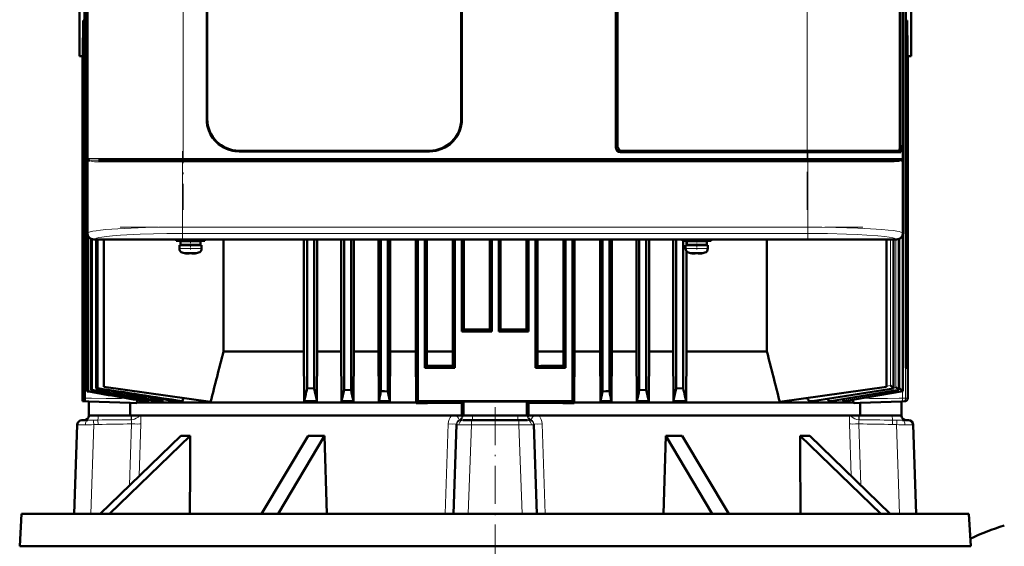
# Model space of a CAD drawing. Extents: x -1976 to 2357, y -1877 to 748.
# Tile 45 of 61: x -253 to 57, y 369 to 535. Entities that reach past the tile are written whole.
import ezdxf

# ---------------------------------------------------------------- set-up
doc = ezdxf.new("R2010")
doc.units = 0
doc.linetypes.add('DASHDOT', pattern=[18.5, 12, -3, 0.5, -3])

msp = doc.modelspace()

# ---------------------------------------------------------------- linework, layer by layer
at = {"color": 7, "lineweight": 50}
for p, q in [((-231.91, 675.68), (-231.91, 467.73)), ((25.04, 467.73), (25.04, 675.68)), ((-232.82, 425.27), (-232.82, 656.63)), ((-232.69, 415.77), (-232.69, 656.62)), ((25.95, 656.63), (25.95, 425.27)), ((-65.43, 494.7), (-65.43, 648.7)), ((24.02, 494.67), (24.02, 648.73)), ((-64.93, 648.2), (-64.93, 495.2)), ((24.14, 647.87), (24.14, 495.54)), ((-194.33, 503.7), (-194.33, 639.7)), ((-194.13, 639.7), (-194.13, 503.7)), ((-114.13, 503.7), (-114.13, 639.7)), ((-113.93, 639.7), (-113.93, 503.7)), ((-231.93, 479.91), (-231.93, 571.5)), ((25.07, 571.5), (25.07, 479.91)), ((-234.43, 523.52), (-234.43, 549.02)), ((27.57, 523.52), (27.57, 549.02)), ((-233.23, 534.78), (-233.23, 425.27)), ((-232.82, 534.72), (-233.23, 534.78)), ((-231.99, 417.88), (-231.99, 536.27)), ((26.36, 534.78), (25.95, 534.72)), ((26.36, 534.78), (26.36, 425.27)), ((-233.3, 528.97), (-233.3, 436.77)), ((26.43, 528.97), (26.43, 436.77)), ((-233.43, 523.47), (-234.43, 523.52)), ((-233.43, 523.52), (-233.43, 436.77)), ((-233.43, 523.52), (-233.43, 523.47)), ((-233.3, 523.51), (-233.43, 523.52)), ((-233.43, 523.47), (-233.43, 414.77)), ((26.56, 523.52), (26.43, 523.51)), ((26.56, 523.52), (26.57, 523.47)), ((26.56, 523.52), (26.56, 436.77)), ((26.57, 523.47), (27.57, 523.52)), ((26.57, 523.47), (26.57, 415.74)), ((-184.13, 493.7), (-124.13, 493.7)), ((-124.13, 493.5), (-184.13, 493.5)), ((-63.44, 493.7), (-5.15, 493.7)), ((23.78, 493.7), (-5.15, 493.7)), ((23.79, 493.7), (24.04, 493.7)), ((23.86, 493.75), (24.04, 493.7)), ((24.02, 495.54), (24.14, 495.54)), ((24.34, 495.5), (24.02, 495.5)), ((24.04, 493.7), (24.04, 493.2)), ((24.14, 495.54), (24.34, 495.5)), ((24.34, 493.2), (24.34, 495.5)), ((-231.52, 490.72), (-231.55, 490.76)), ((-231.49, 490.7), (-231.52, 490.72)), ((-228.4, 490.7), (-221.82, 490.7)), ((-211.3, 490.7), (-222.67, 490.7)), ((-221.82, 490.7), (-201.72, 490.7)), ((-201.72, 490.7), (-5.15, 490.7)), ((-5.15, 493.2), (-63.93, 493.2)), ((-5.15, 493.2), (24.34, 493.2)), ((-5.15, 490.7), (21.52, 490.7)), ((24.65, 490.73), (24.62, 490.7)), ((24.68, 490.72), (24.62, 490.7)), ((24.62, 490.7), (24.62, 490.7)), ((24.66, 490.73), (24.65, 490.73)), ((24.68, 490.76), (24.66, 490.73)), ((24.68, 490.95), (24.73, 490.98)), ((24.69, 490.96), (24.73, 490.99)), ((-231.91, 479.9), (-231.93, 479.91)), ((-231.93, 475.5), (-231.93, 479.9)), ((25.07, 479.91), (25.04, 479.9)), ((25.06, 479.9), (25.06, 475.5)), ((-231.93, 467.7), (-231.93, 475.5)), ((-231.93, 475.5), (-231.91, 475.5)), ((25.04, 475.5), (25.07, 475.5)), ((25.07, 475.5), (25.07, 467.7)), ((-231.79, 417.94), (-231.79, 466.97)), ((-230.78, 418.28), (-230.78, 465.89)), ((-230.5, 418.36), (-230.5, 465.78)), ((-217.14, 465.7), (-229.93, 465.7)), ((23.04, 465.73), (-229.91, 465.73)), ((-229.12, 418.77), (-229.12, 465.7)), ((-228.75, 465.7), (-228.75, 418.88)), ((-226.77, 419.27), (-226.77, 465.7)), ((-217.13, 465.73), (-217.14, 465.7)), ((-212.73, 465.71), (-217.14, 465.71)), ((-212.73, 465.7), (-212.74, 465.73)), ((-100.14, 465.7), (-212.73, 465.7)), ((-203.93, 465.7), (-203.93, 465.27)), ((-194.93, 465.27), (-194.93, 465.7)), ((-189.04, 430.47), (-189.04, 465.7)), ((-163.72, 465.7), (-163.72, 430.47)), ((-162.66, 465.7), (-162.66, 418.88)), ((-160.46, 465.7), (-160.46, 418.77)), ((-159.48, 465.7), (-159.48, 430.47)), ((-151.93, 465.7), (-151.93, 430.47)), ((-151.03, 465.7), (-151.03, 418.36)), ((-148.83, 465.7), (-148.83, 418.28)), ((-147.99, 465.7), (-147.99, 430.47)), ((-140.18, 465.7), (-140.18, 430.47)), ((-139.41, 465.7), (-139.41, 417.94)), ((-137.21, 465.7), (-137.21, 417.88)), ((-136.48, 465.7), (-136.48, 430.47)), ((-128.47, 465.7), (-128.47, 430.47)), ((-127.78, 465.7), (-127.78, 414.77)), ((-125.58, 465.7), (-125.58, 425.27)), ((-124.92, 465.7), (-124.92, 430.47)), ((-116.79, 465.7), (-116.79, 430.47)), ((-116.16, 465.7), (-116.16, 425.27)), ((-113.96, 465.7), (-113.96, 436.77)), ((-113.34, 465.7), (-113.34, 437.4)), ((-105.15, 437.39), (-105.15, 465.7)), ((-104.53, 465.7), (-104.53, 436.77)), ((-102.33, 465.7), (-102.33, 436.77)), ((-101.72, 437.39), (-101.72, 465.7)), ((-100.13, 465.73), (-100.14, 465.7)), ((-95.73, 465.71), (-100.14, 465.71)), ((-95.73, 465.7), (-95.74, 465.73)), ((12.86, 465.7), (-95.73, 465.7)), ((-93.53, 465.7), (-93.53, 437.4)), ((-92.91, 465.7), (-92.91, 436.77)), ((-90.71, 465.7), (-90.71, 425.27)), ((-90.08, 465.7), (-90.08, 430.47)), ((-81.95, 465.7), (-81.95, 430.47)), ((-81.28, 465.7), (-81.28, 425.27)), ((-79.08, 465.7), (-79.08, 414.77)), ((-78.4, 465.7), (-78.4, 430.47)), ((-70.39, 465.7), (-70.39, 430.47)), ((-69.66, 465.7), (-69.66, 417.88)), ((-67.46, 465.7), (-67.46, 417.94)), ((-66.69, 465.7), (-66.69, 430.47)), ((-58.88, 465.7), (-58.88, 430.47)), ((-58.03, 465.7), (-58.03, 418.28)), ((-55.83, 465.7), (-55.83, 418.36)), ((-54.94, 465.7), (-54.94, 430.47)), ((-47.39, 465.7), (-47.39, 430.47)), ((-46.41, 465.7), (-46.41, 418.77)), ((-44.43, 465.27), (-44.43, 465.7)), ((-35.43, 465.7), (-35.43, 465.27)), ((-17.83, 430.47), (-17.83, 465.7)), ((12.87, 465.73), (12.86, 465.7)), ((17.27, 465.71), (12.86, 465.71)), ((17.27, 465.7), (17.26, 465.73)), ((23.07, 465.7), (17.27, 465.7)), ((19.83, 419.27), (19.83, 465.7)), ((22.08, 418.82), (22.08, 465.7)), ((23.78, 418.32), (23.78, 465.83)), ((25.04, 417.91), (25.04, 467.36)), ((-199.43, 465.27), (-203.93, 465.27)), ((-202.93, 463.97), (-202.93, 462.85)), ((-202.93, 463.97), (-199.43, 463.97)), ((-199.43, 465.17), (-202.58, 465.17)), ((-202.58, 465.17), (-202.58, 464.07)), ((-199.43, 464.07), (-202.58, 464.07)), ((-201.43, 465.17), (-201.43, 465.27)), ((-201.43, 463.97), (-201.43, 464.07)), ((-199.43, 465.27), (-194.93, 465.27)), ((-199.43, 465.17), (-196.28, 465.17)), ((-199.43, 464.07), (-196.28, 464.07)), ((-195.93, 463.97), (-199.43, 463.97)), ((-197.43, 465.17), (-197.43, 465.27)), ((-197.43, 463.97), (-197.43, 464.07)), ((-196.28, 465.17), (-196.28, 464.07)), ((-195.93, 462.85), (-195.93, 463.97)), ((-44.43, 465.27), (-39.93, 465.27)), ((-44.21, 465.27), (-44.21, 418.88)), ((-43.43, 463.97), (-39.93, 463.97)), ((-43.43, 462.85), (-43.43, 463.97)), ((-43.15, 465.27), (-43.15, 463.97)), ((-39.93, 465.17), (-43.08, 465.17)), ((-43.08, 464.07), (-43.08, 465.17)), ((-43.08, 464.07), (-39.93, 464.07)), ((-41.93, 465.27), (-41.93, 465.17)), ((-41.93, 464.07), (-41.93, 463.97)), ((-35.43, 465.27), (-39.93, 465.27)), ((-36.78, 465.17), (-39.93, 465.17)), ((-36.78, 464.07), (-39.93, 464.07)), ((-39.93, 463.97), (-36.43, 463.97)), ((-37.93, 465.27), (-37.93, 465.17)), ((-37.93, 464.07), (-37.93, 463.97)), ((-36.78, 464.07), (-36.78, 465.17)), ((-36.43, 463.97), (-36.43, 462.85)), ((-201.35, 461.45), (-201.36, 461.43)), ((-199.93, 461.29), (-199.93, 461.45)), ((-198.93, 461.29), (-198.93, 461.45)), ((-197.5, 461.43), (-197.51, 461.45)), ((-43.15, 462.04), (-43.15, 430.47)), ((-41.86, 461.43), (-41.85, 461.45)), ((-40.43, 461.29), (-40.43, 461.45)), ((-39.43, 461.29), (-39.43, 461.45)), ((-38.01, 461.45), (-38, 461.43)), ((-113.96, 436.77), (-113.34, 437.4)), ((-105.15, 437.39), (-104.53, 436.77)), ((-101.72, 437.39), (-102.33, 436.77)), ((-92.91, 436.77), (-93.53, 437.4)), ((-233.43, 436.77), (-233.3, 436.78)), ((-233.43, 436.77), (-233.3, 436.78)), ((-233.43, 436.77), (-233.3, 436.77)), ((-233.3, 436.77), (-233.43, 436.77)), ((-104.53, 436.77), (-113.96, 436.77)), ((-92.91, 436.77), (-102.33, 436.77)), ((26.43, 436.78), (26.56, 436.77)), ((26.43, 436.78), (26.56, 436.77)), ((26.43, 436.77), (26.56, 436.77)), ((26.56, 436.77), (26.43, 436.77)), ((-189.04, 430.47), (-163.72, 430.47)), ((-163.72, 430.47), (-163.6, 414.79)), ((-159.48, 430.47), (-159.59, 414.79)), ((-159.48, 430.47), (-151.93, 430.47)), ((-151.93, 430.47), (-151.81, 414.79)), ((-147.99, 430.47), (-148.1, 414.79)), ((-147.99, 430.47), (-140.18, 430.47)), ((-140.18, 430.47), (-140.07, 414.79)), ((-136.48, 430.47), (-136.58, 414.79)), ((-136.48, 430.47), (-128.47, 430.47)), ((-128.36, 414.41), (-128.47, 430.47)), ((-124.92, 430.47), (-124.95, 425.91)), ((-124.92, 430.47), (-116.79, 430.47)), ((-116.79, 430.47), (-116.76, 425.88)), ((-90.08, 430.47), (-90.11, 425.88)), ((-90.08, 430.47), (-81.95, 430.47)), ((-81.95, 430.47), (-81.92, 425.91)), ((-78.51, 414.41), (-78.4, 430.47)), ((-78.4, 430.47), (-70.39, 430.47)), ((-70.39, 430.47), (-70.29, 414.79)), ((-66.69, 430.47), (-66.8, 414.79)), ((-66.69, 430.47), (-58.88, 430.47)), ((-58.88, 430.47), (-58.77, 414.79)), ((-54.94, 430.47), (-55.06, 414.79)), ((-54.94, 430.47), (-47.39, 430.47)), ((-47.39, 430.47), (-47.28, 414.79)), ((-43.15, 430.47), (-43.27, 414.79)), ((-43.15, 430.47), (-17.83, 430.47)), ((-233.23, 425.27), (-232.82, 425.29)), ((-232.82, 425.27), (-233.23, 425.27)), ((-125.58, 425.27), (-124.95, 425.91)), ((-125.58, 425.27), (-116.16, 425.27)), ((-116.16, 425.27), (-116.76, 425.88)), ((-90.71, 425.27), (-90.11, 425.88)), ((-81.28, 425.27), (-90.71, 425.27)), ((-81.28, 425.27), (-81.92, 425.91)), ((25.95, 425.29), (26.36, 425.27)), ((25.95, 425.27), (26.36, 425.27)), ((-228.75, 418.88), (-229.12, 418.77)), ((-193.08, 414.54), (-226.77, 419.27)), ((-162.66, 418.88), (-160.46, 418.77)), ((-44.21, 418.88), (-46.41, 418.77)), ((-13.79, 414.55), (19.83, 419.27)), ((-3.44, 414.79), (22.08, 418.82)), ((22.07, 418.83), (22.04, 418.83)), ((22.04, 418.83), (22.04, 418.83)), ((22.07, 418.83), (22.07, 418.82)), ((22.07, 418.82), (22.08, 418.82)), ((-231.9, 417.91), (-231.99, 417.88)), ((-231.79, 417.94), (-231.9, 417.91)), ((-230.5, 418.36), (-230.78, 418.28)), ((-201.71, 415.75), (-201.93, 414.79)), ((-148.83, 418.28), (-151.03, 418.36)), ((-139.41, 417.94), (-138.31, 417.91)), ((-138.31, 417.91), (-137.21, 417.88)), ((-136.58, 414.79), (-137.21, 417.88)), ((-70.29, 414.79), (-69.66, 417.88)), ((-68.56, 417.91), (-69.66, 417.88)), ((-67.46, 417.94), (-68.56, 417.91)), ((-55.83, 418.36), (-58.03, 418.28)), ((2.35, 414.79), (23.78, 418.32)), ((6.66, 414.79), (25.03, 417.91)), ((23.75, 418.33), (23.74, 418.33)), ((23.76, 418.32), (23.75, 418.33)), ((23.77, 418.32), (23.76, 418.32)), ((23.77, 418.32), (23.78, 418.32)), ((23.78, 418.32), (23.78, 418.32)), ((25.01, 417.91), (25.01, 417.92)), ((25.02, 417.91), (25.01, 417.91)), ((25.03, 417.91), (25.02, 417.91)), ((25.03, 417.91), (25.03, 417.91)), ((25.03, 417.91), (25.03, 417.91)), ((-232.75, 414.77), (-233.43, 414.77)), ((-233.43, 414.77), (-231.43, 414.7)), ((-218.44, 414.26), (-231.43, 414.71)), ((-231.43, 414.71), (-231.43, 410.27)), ((-218.44, 414.26), (-216.51, 414.21)), ((-218.44, 410.27), (-218.44, 414.26)), ((-216.35, 414.41), (-196.86, 414.41)), ((-213.98, 414.79), (-212.88, 414.79)), ((-212.88, 414.79), (-212.78, 415.27)), ((-209.85, 414.79), (-208.22, 414.79)), ((-208.22, 414.79), (-208.09, 415.39)), ((-204.26, 414.79), (-201.93, 414.79)), ((-196.86, 414.41), (-128.36, 414.41)), ((-163.6, 414.79), (-159.59, 414.79)), ((-159.67, 415.12), (-159.59, 414.79)), ((-151.81, 414.79), (-148.1, 414.79)), ((-140.07, 414.79), (-136.58, 414.79)), ((-128.36, 414.2), (-127.78, 414.77)), ((-128.36, 414.2), (-128.36, 414.41)), ((-79.08, 414.77), (-127.78, 414.77)), ((-113.89, 414.26), (-113.43, 414.71)), ((-113.89, 414.26), (-113.89, 410.27)), ((-113.43, 414.71), (-113.43, 410.27)), ((-92.98, 414.26), (-93.43, 414.71)), ((-93.43, 414.71), (-93.43, 410.27)), ((-92.98, 410.27), (-92.98, 414.26)), ((-78.51, 414.2), (-79.08, 414.77)), ((-78.51, 414.41), (9.48, 414.41)), ((-78.51, 414.2), (-78.51, 414.41)), ((-70.29, 414.79), (-66.8, 414.79)), ((-58.77, 414.79), (-55.06, 414.79)), ((-47.2, 415.12), (-47.28, 414.79)), ((-47.28, 414.79), (-43.27, 414.79)), ((-4.12, 414.79), (-3.51, 414.79)), ((1.98, 414.79), (2.31, 414.79)), ((2.31, 414.79), (2.35, 414.79)), ((6.47, 414.79), (6.64, 414.79)), ((6.64, 414.79), (6.66, 414.79)), ((11.57, 414.26), (9.64, 414.21)), ((24.57, 414.71), (11.57, 414.26)), ((11.57, 410.27), (11.57, 414.26)), ((25.6, 414.74), (24.57, 414.7)), ((24.57, 414.71), (24.57, 410.27)), ((-231.43, 410.27), (-231.44, 410.22)), ((-218.44, 410.27), (-231.43, 410.27)), ((-218.44, 410.27), (-113.89, 410.27)), ((-113.89, 410.27), (-113.43, 410.27)), ((-113.43, 410.27), (-110.54, 410.27)), ((-110.54, 410.27), (-96.33, 410.27)), ((-96.33, 410.27), (-93.43, 410.27)), ((-92.98, 410.27), (-93.43, 410.27)), ((-92.98, 410.27), (11.57, 410.27)), ((24.57, 410.27), (11.57, 410.27)), ((24.57, 410.27), (24.57, 410.22)), ((-235.11, 407.33), (-236.09, 379.27)), ((-233.4, 408.77), (-233.61, 408.77)), ((-231.75, 408.77), (-233.4, 408.77)), ((-116.59, 379.27), (-115.61, 407.4)), ((-115.6, 407.47), (-115.61, 407.4)), ((-115.6, 407.47), (-115.6, 407.62)), ((-113.59, 408.77), (-110.81, 408.77)), ((-96.06, 408.77), (-110.81, 408.77)), ((-93.28, 408.77), (-96.06, 408.77)), ((-91.27, 407.47), (-91.27, 407.62)), ((-91.27, 407.47), (-91.26, 407.4)), ((-90.28, 379.27), (-91.26, 407.4)), ((24.88, 408.77), (26.53, 408.77)), ((26.74, 408.77), (26.53, 408.77)), ((28.24, 407.33), (29.22, 379.27)), ((-202.52, 403.87), (-227.91, 379.27)), ((-199.52, 403.87), (-224.91, 379.27)), ((-177.03, 379.27), (-162.37, 403.87)), ((-157.18, 403.87), (-171.84, 379.27)), ((-157.18, 403.87), (-157.48, 403.87)), ((-157.18, 403.87), (-156.5, 379.27)), ((-49.69, 403.87), (-50.37, 379.27)), ((-49.69, 403.87), (-35.03, 379.27)), ((-44.5, 403.87), (-29.84, 379.27)), ((-7.35, 403.87), (18.04, 379.27)), ((-4.35, 403.87), (21.04, 379.27)), ((-252.7, 379.27), (-253.24, 369.06)), ((-252.7, 379.27), (-175, 379.27)), ((-175, 379.27), (45.83, 379.27)), ((45.83, 379.27), (46.37, 369.06)), ((-253.24, 369.06), (-175.25, 369.06)), ((-175.25, 369.06), (-165.1, 369.06)), ((-165.1, 369.06), (46.37, 369.06))]:
    msp.add_line(p, q, dxfattribs=at)
at = {"color": 7, "linetype": 'DASHDOT', "lineweight": 18}
for p, q in [((-201.72, 668.3), (-201.72, 475.1)), ((-5.15, 475.1), (-5.15, 668.3)), ((-201.9, 493.54), (-201.9, 465.47)), ((-4.97, 493.54), (-4.97, 465.47)), ((-221.59, 490.2), (14.72, 490.2)), ((-221.38, 491.2), (14.51, 491.2)), ((-221.59, 469.63), (14.72, 469.63)), ((-103.43, 412.92), (-103.43, 363.12))]:
    msp.add_line(p, q, dxfattribs=at)
at = {"color": 7, "lineweight": 18}
for p, q in [((25.88, 415.74), (25.88, 656.62)), ((-231.65, 491.2), (-231.65, 652.2)), ((-201.72, 652.2), (-201.72, 491.2)), ((24.78, 491.2), (24.78, 652.2)), ((-5.15, 493.7), (-5.15, 565.7)), ((-5.15, 493.2), (-5.15, 493.7)), ((-231.82, 491.2), (-231.82, 467.81)), ((-231.82, 491.2), (-231.65, 491.2)), ((-222.16, 491.2), (-231.65, 491.2)), ((-231.61, 491.02), (-231.6, 490.98)), ((-227.96, 490.2), (-222.33, 490.2)), ((-222.33, 490.2), (-201.9, 490.2)), ((-201.72, 491.2), (-222.16, 491.2)), ((-201.9, 490.2), (-201.9, 490.7)), ((-201.9, 469.63), (-201.9, 490.2)), ((-4.97, 490.2), (-201.9, 490.2)), ((-201.72, 491.2), (-5.15, 491.2)), ((-201.72, 490.7), (-201.72, 491.2)), ((-5.15, 491.2), (-5.15, 493.2)), ((24.78, 491.2), (-5.15, 491.2)), ((-5.15, 491.2), (-5.15, 490.7)), ((-4.97, 490.2), (-4.97, 490.7)), ((-4.97, 490.2), (21.09, 490.2)), ((-4.97, 490.2), (-4.97, 469.63)), ((24.78, 491.2), (24.95, 491.2)), ((24.95, 467.81), (24.95, 491.2)), ((-201.9, 469.63), (-4.97, 469.63)), ((-201.9, 467.64), (-201.9, 469.63)), ((-4.97, 469.63), (-4.97, 467.64)), ((-231.91, 467.73), (-231.82, 467.81)), ((-229.83, 465.81), (-229.91, 465.73)), ((-4.97, 467.64), (-201.9, 467.64)), ((21.07, 419.69), (21.07, 465.7)), ((22.02, 418.85), (22.02, 465.7)), ((22.07, 418.83), (22.07, 465.7)), ((22.78, 419.17), (22.78, 465.7)), ((23.04, 465.73), (22.96, 465.81)), ((23.74, 418.33), (23.74, 465.82)), ((23.77, 418.32), (23.77, 465.83)), ((24.05, 418.76), (24.05, 465.96)), ((24.95, 467.81), (25.04, 467.73)), ((25.01, 417.92), (25.01, 467.22)), ((25.03, 417.91), (25.03, 467.34)), ((-199.46, 462.85), (-202.93, 462.85)), ((-199.46, 462.85), (-199.43, 462.85)), ((-199.43, 462.85), (-195.93, 462.85)), ((-39.93, 462.85), (-43.43, 462.85)), ((-39.9, 462.85), (-39.93, 462.85)), ((-36.43, 462.85), (-39.9, 462.85)), ((-202, 461.6), (-199.45, 461.6)), ((-199.45, 461.6), (-199.43, 461.6)), ((-199.43, 461.6), (-196.86, 461.6)), ((-39.93, 461.6), (-42.5, 461.6)), ((-39.91, 461.6), (-39.93, 461.6)), ((-37.36, 461.6), (-39.91, 461.6)), ((-3.51, 414.79), (22.07, 418.82)), ((19.88, 419.5), (21.07, 419.69)), ((22.08, 419.06), (22.78, 419.17)), ((2.31, 414.79), (23.78, 418.32)), ((6.47, 414.79), (22.51, 417.49)), ((6.64, 414.79), (25.03, 417.91)), ((22.51, 417.49), (23.84, 417.72)), ((23.78, 418.71), (24.05, 418.76)), ((23.82, 415.7), (24.92, 415.74)), ((23.84, 417.72), (25.01, 417.91)), ((24.92, 415.74), (24.92, 417.89)), ((25.88, 415.74), (24.92, 415.74)), ((26.57, 415.74), (25.88, 415.74)), ((-216.51, 414.21), (-232.75, 414.77)), ((9.64, 414.21), (14.47, 414.38)), ((14.47, 414.38), (24.92, 414.74)), ((25.6, 414.74), (24.92, 414.74)), ((-228.54, 410.27), (-228.54, 410.22)), ((-218.12, 410.22), (-228.54, 410.22)), ((-218.12, 410.22), (-218.04, 410.22)), ((-218.04, 410.22), (-218.04, 410.27)), ((-114.04, 410.27), (-113.9, 410.22)), ((-113.9, 410.27), (-113.9, 410.22)), ((-113.9, 410.22), (-113.9, 410.22)), ((-113.9, 410.22), (-113.54, 410.22)), ((-113.53, 410.27), (-113.54, 410.22)), ((-110.54, 410.27), (-110.54, 410.22)), ((-110.54, 410.22), (-96.33, 410.22)), ((-110.54, 410.22), (-110.54, 408.77)), ((-96.33, 410.27), (-96.33, 410.22)), ((-96.33, 408.77), (-96.33, 410.22)), ((-93.34, 410.27), (-93.33, 410.22)), ((-92.97, 410.22), (-93.33, 410.22)), ((-92.97, 410.27), (-92.97, 410.22)), ((-92.97, 410.22), (-92.83, 410.27)), ((-92.97, 410.22), (-92.97, 410.22)), ((11.17, 410.22), (11.17, 410.27)), ((11.25, 410.22), (11.17, 410.22)), ((11.25, 410.22), (21.67, 410.22)), ((21.67, 410.27), (21.67, 410.22)), ((-235.82, 379.27), (-234.9, 407.33)), ((-234.9, 407.33), (-235.11, 407.33)), ((-230.83, 379.27), (-229.9, 407.4)), ((-228.56, 407.47), (-229.9, 407.4)), ((-228.56, 407.47), (-228.58, 408.85)), ((-218.62, 388.28), (-218.03, 407.62)), ((-215.56, 391.25), (-215.05, 407.62)), ((-118.2, 407.62), (-119.17, 379.27)), ((-114.74, 408.93), (-114.75, 408.92)), ((-111.91, 379.27), (-110.89, 407.33)), ((-103.43, 407.33), (-110.89, 407.33)), ((-95.98, 407.33), (-103.43, 407.33)), ((-94.96, 379.27), (-95.98, 407.33)), ((-92.13, 408.93), (-92.12, 408.92)), ((-88.67, 407.62), (-87.7, 379.27)), ((8.69, 391.25), (8.18, 407.62)), ((11.75, 388.28), (11.16, 407.62)), ((21.69, 407.47), (21.71, 408.85)), ((21.69, 407.47), (23.04, 407.4)), ((23.96, 379.27), (23.04, 407.4)), ((28.95, 379.27), (28.03, 407.33)), ((28.24, 407.33), (28.03, 407.33))]:
    msp.add_line(p, q, dxfattribs=at)
at = {"color": 7, "linetype": 'DASHDOT', "lineweight": 18, "ltscale": 0.072885}
msp.add_line((-199.43, 465.52), (-199.43, 462.6), dxfattribs=at)
at = {"color": 7, "linetype": 'DASHDOT', "lineweight": 18, "ltscale": 0.085704}
msp.add_line((-39.93, 465.99), (-39.93, 462.56), dxfattribs=at)
at = {"color": 7, "linetype": 'DASHDOT', "lineweight": 18, "ltscale": 0.000926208}
msp.add_line((-200.43, 461.3), (-200.43, 461.26), dxfattribs=at)
at = {"color": 7, "linetype": 'DASHDOT', "lineweight": 18, "ltscale": 0.000743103}
msp.add_line((-198.43, 461.27), (-198.43, 461.3), dxfattribs=at)
at = {"color": 7, "linetype": 'DASHDOT', "lineweight": 18, "ltscale": 0.000761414}
msp.add_line((-40.93, 461.3), (-40.93, 461.27), dxfattribs=at)
at = {"color": 7, "linetype": 'DASHDOT', "lineweight": 18, "ltscale": 0.000958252}
msp.add_line((-38.93, 461.3), (-38.93, 461.26), dxfattribs=at)
at = {"color": 7, "lineweight": 50}
for points in [[(-184.13, 493.5), (-185.3, 493.57), (-186.46, 493.78), (-187.58, 494.11), (-188.65, 494.57), (-189.22, 494.87), (-189.77, 495.21), (-190.47, 495.72), (-191.13, 496.28), (-191.73, 496.89), (-192.46, 497.81), (-193.08, 498.81), (-193.58, 499.88), (-193.96, 500.99), (-194.17, 501.88), (-194.29, 502.79), (-194.33, 503.7)], [(-113.93, 503.7), (-114, 502.53), (-114.21, 501.38), (-114.55, 500.26), (-115, 499.18), (-115.31, 498.61), (-115.64, 498.06), (-116.15, 497.36), (-116.71, 496.71), (-117.32, 496.11), (-118.25, 495.38), (-119.25, 494.76), (-120.31, 494.26), (-121.42, 493.88), (-122.32, 493.67), (-123.22, 493.55), (-124.13, 493.5)], [(23.78, 493.7), (23.82, 493.72), (23.85, 493.74), (23.91, 493.83), (23.99, 494.14), (24.02, 494.67)], [(21.52, 490.7), (22.59, 490.71), (23.47, 490.74), (24.14, 490.81), (24.54, 490.89), (24.68, 490.95)], [(-200.43, 461.29), (-200.1, 461.27), (-199.98, 461.28), (-199.95, 461.28), (-199.94, 461.29), (-199.93, 461.29), (-199.93, 461.29), (-199.93, 461.29)], [(-198.88, 461.28), (-198.91, 461.28), (-198.92, 461.29), (-198.93, 461.29), (-198.93, 461.29)], [(-198.43, 461.29), (-198.62, 461.28), (-198.86, 461.27), (-198.91, 461.28), (-198.92, 461.29), (-198.93, 461.29), (-198.93, 461.29), (-198.93, 461.29)], [(-40.93, 461.29), (-40.74, 461.28), (-40.5, 461.27), (-40.45, 461.28), (-40.44, 461.29), (-40.43, 461.29), (-40.43, 461.29), (-40.43, 461.29)], [(-39.38, 461.28), (-39.42, 461.28), (-39.43, 461.29), (-39.43, 461.29), (-39.43, 461.29), (-39.43, 461.29)], [(-38.93, 461.29), (-39.26, 461.27), (-39.38, 461.28), (-39.41, 461.28), (-39.42, 461.29), (-39.43, 461.29), (-39.43, 461.29), (-39.43, 461.29)], [(22.02, 418.85), (21.66, 419.17), (21.07, 419.69)], [(23.74, 418.33), (23.58, 418.48), (22.78, 419.17)], [(-232.69, 415.77), (-232.72, 414.96), (-232.74, 414.8), (-232.75, 414.78), (-232.75, 414.78), (-232.75, 414.77)], [(-5.14, 415.77), (-4.93, 415.36), (-4.67, 415.04), (-4.39, 414.85), (-4.12, 414.79)], [(25.01, 417.92), (24.98, 417.95), (24.86, 418.05), (24.05, 418.76)], [(-216.35, 414.41), (-216.42, 414.27), (-216.46, 414.23), (-216.49, 414.21), (-216.51, 414.21)], [(-216.08, 415.15), (-216.21, 414.74), (-216.35, 414.41)], [(1.26, 415.52), (1.49, 415.12), (1.62, 414.97), (1.76, 414.86), (1.98, 414.79)], [(5.97, 415.38), (6.1, 415.13), (6.24, 414.93), (6.38, 414.81), (6.47, 414.79)], [(9.19, 415.22), (9.33, 414.77), (9.48, 414.41)], [(9.48, 414.41), (9.55, 414.27), (9.59, 414.23), (9.62, 414.21), (9.64, 414.21)]]:
    msp.add_lwpolyline(points, dxfattribs=at)
at = {"color": 7, "lineweight": 18}
for points in [[(-231.55, 490.95), (-231.34, 490.87), (-231.16, 490.83), (-230.72, 490.77), (-229.31, 490.71), (-228.4, 490.7)], [(-227.96, 490.2), (-228.88, 490.21), (-229.69, 490.25), (-230.39, 490.33)], [(23.51, 490.32), (22.94, 490.26), (22.24, 490.22), (21.09, 490.2)], [(-231.82, 467.81), (-231.65, 467.92), (-231.39, 468.03), (-231.02, 468.14), (-230.21, 468.32), (-229.16, 468.49), (-227.77, 468.66), (-226.14, 468.83), (-222.33, 469.11), (-218.12, 469.32), (-213.55, 469.48), (-209.35, 469.57), (-201.9, 469.63)], [(-4.97, 469.63), (-0.48, 469.61), (3.94, 469.54), (10.82, 469.34), (14.81, 469.14), (18.36, 468.9), (20.37, 468.72), (22.08, 468.52), (23.07, 468.37), (23.87, 468.21), (24.37, 468.08), (24.73, 467.95), (24.95, 467.81)], [(-201.9, 467.64), (-206.9, 467.6), (-211.07, 467.53), (-215.26, 467.4), (-217.45, 467.31), (-221.43, 467.08), (-224.02, 466.88), (-225.85, 466.69), (-227.33, 466.5), (-228.3, 466.33), (-229.03, 466.16), (-229.55, 465.99), (-229.83, 465.81)], [(22.96, 465.81), (22.67, 465.99), (22.31, 466.12), (21.81, 466.25), (20.73, 466.45), (19.28, 466.66), (17.14, 466.88), (13.61, 467.14), (10.57, 467.31), (7.24, 467.44), (1.25, 467.59), (-4.97, 467.64)], [(-221.19, 415.68), (-226.01, 415.63), (-230.64, 415.7), (-232.69, 415.77)], [(1.98, 414.79), (17.28, 417.27), (23.75, 418.33)], [(14.47, 415.68), (18.31, 415.63), (20.19, 415.63), (23.82, 415.7)], [(24.92, 414.74), (24.92, 414.74), (24.92, 414.74), (24.92, 414.75), (24.92, 414.76), (24.93, 414.9), (24.92, 415.7), (24.92, 415.74)], [(-228.54, 410.22), (-230.45, 410.2), (-231.4, 410.21), (-231.43, 410.22), (-231.43, 410.22), (-231.44, 410.22), (-231.44, 410.22)], [(-218.04, 410.22), (-218, 409.29), (-217.99, 408.93)], [(-215.48, 410.27), (-215.92, 409.8), (-216.49, 409.4), (-217.04, 409.15), (-217.51, 409.01), (-217.99, 408.93)], [(-115.71, 410.27), (-115.28, 409.81), (-114.96, 409.39), (-114.76, 409.04), (-114.74, 408.96), (-114.74, 408.93)], [(-110.54, 410.22), (-112.47, 410.2), (-113.49, 410.22), (-113.53, 410.22), (-113.54, 410.22)], [(-93.33, 410.22), (-93.34, 410.22), (-93.39, 410.22), (-93.69, 410.21), (-96.28, 410.22), (-96.33, 410.22)], [(-92.13, 408.93), (-92.13, 408.95), (-92.12, 408.99), (-92.03, 409.19), (-91.68, 409.7), (-91.16, 410.27)], [(8.61, 410.27), (8.95, 409.89), (9.38, 409.55), (9.88, 409.27), (10.48, 409.05), (11.12, 408.93)], [(11.12, 408.93), (11.15, 409.74), (11.17, 410.22)], [(24.57, 410.22), (24.57, 410.22), (24.57, 410.22), (24.56, 410.22), (24.52, 410.21), (24.16, 410.2), (21.67, 410.22)], [(-232.53, 407.35), (-234.45, 407.34), (-234.82, 407.33), (-234.9, 407.33)], [(-232.53, 407.35), (-232.46, 407.89), (-232.39, 408.14), (-232.28, 408.37), (-232.14, 408.57), (-231.97, 408.71), (-231.75, 408.77)], [(-218.03, 407.62), (-218.01, 408.34), (-218.05, 408.62), (-218.15, 408.92)], [(-115.6, 407.62), (-115.6, 407.62), (-115.6, 407.62), (-115.6, 407.62), (-115.62, 407.62), (-115.77, 407.6), (-116.74, 407.59), (-118.2, 407.62)], [(-114.86, 407.35), (-115.49, 407.36), (-115.57, 407.37), (-115.59, 407.38), (-115.6, 407.39), (-115.6, 407.39), (-115.61, 407.4)], [(-114.86, 407.35), (-114.78, 407.79), (-114.59, 408.19), (-114.31, 408.51), (-113.96, 408.71), (-113.59, 408.77)], [(-113.59, 408.77), (-114.22, 408.79), (-114.4, 408.81)], [(-92.47, 408.81), (-92.65, 408.79), (-93.28, 408.77)], [(-92.01, 407.35), (-92.08, 407.79), (-92.28, 408.19), (-92.56, 408.51), (-92.91, 408.71), (-93.28, 408.77)], [(-91.26, 407.4), (-91.27, 407.39), (-91.27, 407.38), (-91.29, 407.37), (-91.35, 407.36), (-91.53, 407.35), (-92.01, 407.35)], [(-91.27, 407.62), (-91.27, 407.62), (-91.27, 407.62), (-91.27, 407.62), (-91.25, 407.62), (-91.1, 407.6), (-90.13, 407.59), (-88.67, 407.62)], [(11.16, 407.62), (11.14, 408.34), (11.18, 408.62), (11.28, 408.92)], [(25.66, 407.35), (25.59, 407.89), (25.52, 408.14), (25.42, 408.37), (25.27, 408.57), (25.1, 408.71), (24.88, 408.77)], [(25.66, 407.35), (27.58, 407.34), (27.95, 407.33), (28.03, 407.33)]]:
    msp.add_lwpolyline(points, dxfattribs=at)
at = {"color": 7, "lineweight": 50}
for centre, radius, start, end in [((-636.49, 536.28), 403.26, 358.9615, 359.7861), ((429.62, 536.28), 403.26, 180.214, 181.0385), ((-184.13, 503.7), 10.2, 179.9997, 270.0003), ((-184.13, 503.7), 10, 180, 270), ((-124.13, 503.7), 10, 270, 360), ((-124.13, 503.7), 10.2, 269.9997, 0.0003), ((-63.93, 494.7), 1.5, 180, 270), ((-232.04, 490.77), 0.488, 357.928, 30.3047), ((-231.16, 491.41), 0.607, 220.9525, 229.0552), ((-232.04, 490.77), 0.486, 358.9892, 25.8179), ((-231.47, 491.13), 0.197, 228.0416, 243.1921), ((-231.98, 490.71), 0.494, 358.0841, 30.2339), ((-231.98, 490.71), 0.491, 359.1792, 29.5717), ((-231.09, 491.14), 0.601, 220.5195, 228.8199), ((-230.76, 491.59), 1.15, 230.5708, 251.3512), ((24.01, 491.41), 0.937, 296.5194, 310.7967), ((25.11, 490.71), 0.494, 149.585, 181.0835), ((25.11, 490.71), 0.491, 150.312, 180.6913), ((25.17, 490.77), 0.49, 153.5328, 185.1478), ((25.17, 490.77), 0.485, 154.5515, 181.5258), ((-229.93, 467.7), 2, 180.0019, 269.9981), ((-201.63, 462.85), 1.3, 180, 253.3985), ((-197.23, 462.85), 1.3, 286.6016, 360), ((-42.13, 462.85), 1.3, 180, 253.3985), ((-37.73, 462.85), 1.3, 286.6016, 360), ((-199.43, 470.22), 9, 253.3985, 257.6222), ((-199.43, 470.22), 8.99, 257.6503, 263.6107), ((-199.43, 470.22), 8.99, 257.6503, 263.6107), ((-199.97, 465.31), 4.04, 263.5178, 266.839), ((-199.43, 471.33), 9.9, 267.1058, 272.8956), ((-199.43, 471.34), 9.9, 267.106, 272.8938), ((-198.85, 464.85), 3.58, 272.1824, 275.7457), ((-199.43, 470.22), 8.99, 276.3893, 282.3497), ((-199.43, 470.23), 8.99, 276.3897, 282.3492), ((-199.43, 470.22), 9, 282.3778, 286.6016), ((-39.93, 470.22), 9, 253.3985, 257.6222), ((-39.93, 470.23), 8.99, 257.6508, 263.6103), ((-39.93, 470.22), 8.99, 257.6503, 263.6107), ((-40.49, 465.07), 3.8, 263.4171, 267.729), ((-39.93, 471.34), 9.9, 267.106, 272.8938), ((-39.93, 471.33), 9.9, 267.1058, 272.8956), ((-39.39, 465.31), 4.04, 273.1617, 276.4821), ((-39.93, 470.22), 8.99, 276.3893, 282.3497), ((-39.93, 470.22), 8.99, 276.3893, 282.3497), ((-39.93, 470.22), 9, 282.3778, 286.6016), ((-103.45, 4875.82), 4438.43, 269.87235, 269.97808), ((-103.42, 4875.82), 4438.43, 270.02192, 270.12765), ((2800.6, -337.48), 3086.69, 165.59384, 165.89894), ((-3007.97, -337.58), 3087.2, 14.10072, 14.40558), ((-103.84, 4742.22), 4316.36, 269.7198, 269.82852), ((-103.03, 4742.21), 4316.36, 270.17148, 270.2802), ((459.79, 4634.71), 4271.85, 260.71946, 261.05714), ((226.41, 3313.25), 2929.94, 261.063, 261.59366), ((-519.91, 498.37), 365.99, 347.0622, 347.456), ((363.48, 530.74), 535.77, 192.0631, 192.4631), ((-570.31, 530.74), 535.73, 347.5368, 347.9369), ((308.88, 497.42), 361.72, 192.5416, 192.9401), ((22.06, 418.88), 0.048, 221.5382, 251.5721), ((1995.46, 13356.26), 13128.72, 260.231775, 260.311518), ((911.38, 7213.09), 6890.63, 260.450293, 260.609765), ((909.01, 7191.01), 6867.97, 260.447179, 260.62417), ((455.86, 4624.07), 4261.34, 260.73112, 261.03455), ((-409.62, 473.07), 252.83, 346.6729, 347.0537), ((-659.42, 527.11), 519.89, 347.5225, 347.9258), ((763.94, 607.66), 932.22, 191.72154, 191.94059), ((-1056.8, 608.35), 936.94, 348.07727, 348.2744), ((849.94, 608.35), 936.95, 191.72553, 191.92268), ((-970.5, 607.6), 931.9, 348.05932, 348.27844), ((452.63, 527.13), 519.97, 192.0742, 192.4774), ((201.13, 472.69), 251.17, 192.945, 193.3282), ((25.56, 415.74), 1, 272.0387, 359.9594), ((-103.83, -4048.03), 4462.29, 90.12915, 90.31498), ((-103.43, 12002.68), 11587.98, 269.950554, 270.049441), ((-103.04, -4047.51), 4461.77, 89.68502, 89.87087), ((-3.51, 415.26), 0.474, 269.9632, 278.7787), ((-232.94, 410.27), 1.5, 270, 358), ((26.07, 410.27), 1.5, 182, 270), ((-233.61, 407.27), 1.5, 90, 178), ((26.74, 407.27), 1.5, 2, 90), ((-201.03, 436.44), 32.61, 267.3785, 272.6521), ((50875.07, 220.7), 51074.92, 179.794512, 179.82212), ((-159.78, 501.38), 97.54, 268.4778, 271.3547), ((-47.09, 501.64), 97.8, 268.4748, 271.5193), ((-51081.94, 220.7), 51074.92, 0.177886, 0.205482), ((-5.84, 436.44), 32.61, 267.3479, 272.6215), ((76.57, 308.37), 70, 106.2602, 115.6712)]:
    msp.add_arc(centre, radius, start, end, dxfattribs=at)
at = {"color": 7, "lineweight": 18}
for centre, radius, start, end in [((-230.49, 491.72), 1.43, 201.261, 222.235), ((-230.89, 491.93), 1.19, 218.0427, 233.348), ((-231.15, 491.2), 0.501, 179.9266, 201.6242), ((-229.94, 493.94), 3.65, 250.8857, 262.9217), ((-228.4, 490.29), 0.416, 40.2511, 89.1163), ((-228.5, 490.21), 0.538, 359.56, 40.5306), ((21.63, 490.21), 0.541, 139.8745, 180.6369), ((21.53, 490.3), 0.407, 90.9607, 140.1899), ((22.87, 495.02), 4.74, 277.8836, 282.6789), ((23.28, 493.22), 2.89, 282.5525, 289.9044), ((23.72, 491.97), 1.56, 290.2088, 296.9282), ((23.62, 491.72), 1.43, 317.7632, 338.7386), ((24.02, 491.94), 1.19, 306.6567, 321.9524), ((-1583.41, 10656.19), 10362.47, 278.823372, 278.912705), ((-218.35, 195.37), 220.34, 90.2512, 90.7372), ((-218.35, 195.39), 220.31, 90.2512, 90.7372), ((-275.78, 2229.4), 1834.84, 278.5145, 278.83649), ((11.5, 212.84), 202.87, 89.1609, 89.8392), ((24.88, 415.74), 1, 272.1055, 0.013), ((-218.18, 419.13), 8.9, 270.8572, 276.1278), ((-245.13, 408.64), 30.09, 358.0709, 3.1183), ((-113.63, 407.48), 4.57, 142.2441, 178.137), ((-115.4, 410.28), 1.5, 296.0616, 357.8337), ((-91.47, 410.28), 1.5, 182.1663, 243.9383), ((-93.27, 407.46), 4.61, 2.022, 37.5956), ((38.26, 408.64), 30.09, 176.8817, 181.9291), ((11.3, 419.1), 8.88, 263.8633, 269.1514), ((-232.18, 458.09), 50.75, 269.6005, 272.5686), ((-231.71, 449.85), 41.07, 269.9456, 272.3446), ((-228.28, 371.72), 37.13, 90.4675, 92.7021), ((-428.38, 391.09), 199.15, 4.697, 5.105), ((-250.13, 4174.47), 3765.68, 270.32794, 270.48657), ((-250.08, 2290.07), 1882.72, 270.65472, 270.97538), ((-218.27, 412.06), 3.14, 272.1367, 275.0707), ((-114.11, 407.34), 1.5, 101.2636, 177.8996), ((-114.1, 407.58), 1.49, 115.5121, 178.089), ((-114.1, 407.42), 1.5, 108.0677, 177.9855), ((-114.36, 105.97), 301.38, 89.3419, 90.0963), ((-114.13, 410.17), 1.39, 243.5503, 251.548), ((-113.77, 411.84), 3.1, 255.0583, 258.2168), ((-92.51, 105.97), 301.38, 89.9037, 90.6581), ((-93.1, 411.85), 3.1, 281.7864, 284.9382), ((-92.76, 407.34), 1.5, 2.1004, 78.7364), ((-92.74, 410.17), 1.39, 288.4565, 296.446), ((-92.77, 407.42), 1.5, 2.0144, 71.9323), ((-92.77, 407.58), 1.49, 1.9111, 64.4878), ((11.4, 412.06), 3.14, 264.9293, 267.8632), ((43.23, 2291.46), 1884.11, 269.02474, 269.34518), ((43.22, 4171.6), 3762.82, 269.51363, 269.67239), ((21.41, 371.7), 37.15, 87.2983, 89.532), ((221.53, 391.09), 199.16, 174.895, 175.303), ((25.31, 458.09), 50.74, 267.4313, 270.3997), ((24.84, 449.84), 41.07, 267.6553, 270.0545)]:
    msp.add_arc(centre, radius, start, end, dxfattribs=at)
at = {"color": 7, "lineweight": 50}
for centre, major_axis, ratio, start_param, end_param in [((-63.43, 495.2), (1.06, 1.06), 0.997265, 2.357564, 3.925621), ((-63.43, 495.2), (-1.06, -1.06), 0.997265, 5.499157, 7.067214), ((-229.9, 467.74), (1.42, 1.42), 0.995146, 2.358627, 3.924558), ((23.03, 467.74), (1.42, -1.42), 0.995146, 5.50022, 7.06615), ((23.07, 467.7), (1.41, 1.41), 0.999973, 3.927005, 5.497773)]:
    msp.add_ellipse(centre, major_axis=major_axis, ratio=ratio, start_param=start_param, end_param=end_param, dxfattribs=at)
at = {"color": 7, "lineweight": 18}
for centre, major_axis, ratio, start_param, end_param in [((24.28, 491.2), (0, 0.5), 0.997564, 4.254196, 4.712389), ((-229.83, 467.81), (-1.41, 1.41), 0.995146, 0.787831, 2.353761), ((22.96, 467.81), (-1.41, -1.41), 0.995146, 0.787831, 2.353761), ((-228.6, 410.27), (0, 1.5), 0.034899, 3.456952, 4.677482), ((-218.18, 410.27), (0, 1.5), 0.034899, 3.589681, 4.677482), ((-115.4, 410.27), (0, -1.5), 0.999391, 0.448089, 1.53589), ((-115.03, 410.27), (0, -1.5), 0.999391, 0.315358, 1.53589), ((-91.84, 410.27), (0, 1.5), 0.999391, 1.605703, 2.826233), ((-91.47, 410.27), (0, 1.5), 0.999391, 1.605704, 2.693504), ((11.31, 410.27), (0, -1.5), 0.0349, 4.747296, 5.835096), ((21.73, 410.27), (0, -1.5), 0.0349, 4.747296, 5.967827), ((-233.4, 407.27), (0, 1.5), 0.998394, 0, 1.53589), ((-218.03, 407.73), (3, -0.09), 0.034883, 4.713473, 6.151646), ((-110.81, 407.27), (0, 1.5), 0.056647, 0, 1.53589), ((-96.06, 407.27), (0, 1.5), 0.056647, 4.747296, 6.283185), ((11.16, 407.73), (3, 0.09), 0.034883, 3.273131, 4.711304), ((26.53, 407.27), (0, 1.5), 0.998394, 4.747296, 6.283185)]:
    msp.add_ellipse(centre, major_axis=major_axis, ratio=ratio, start_param=start_param, end_param=end_param, dxfattribs=at)

doc.saveas('drawing.dxf')
